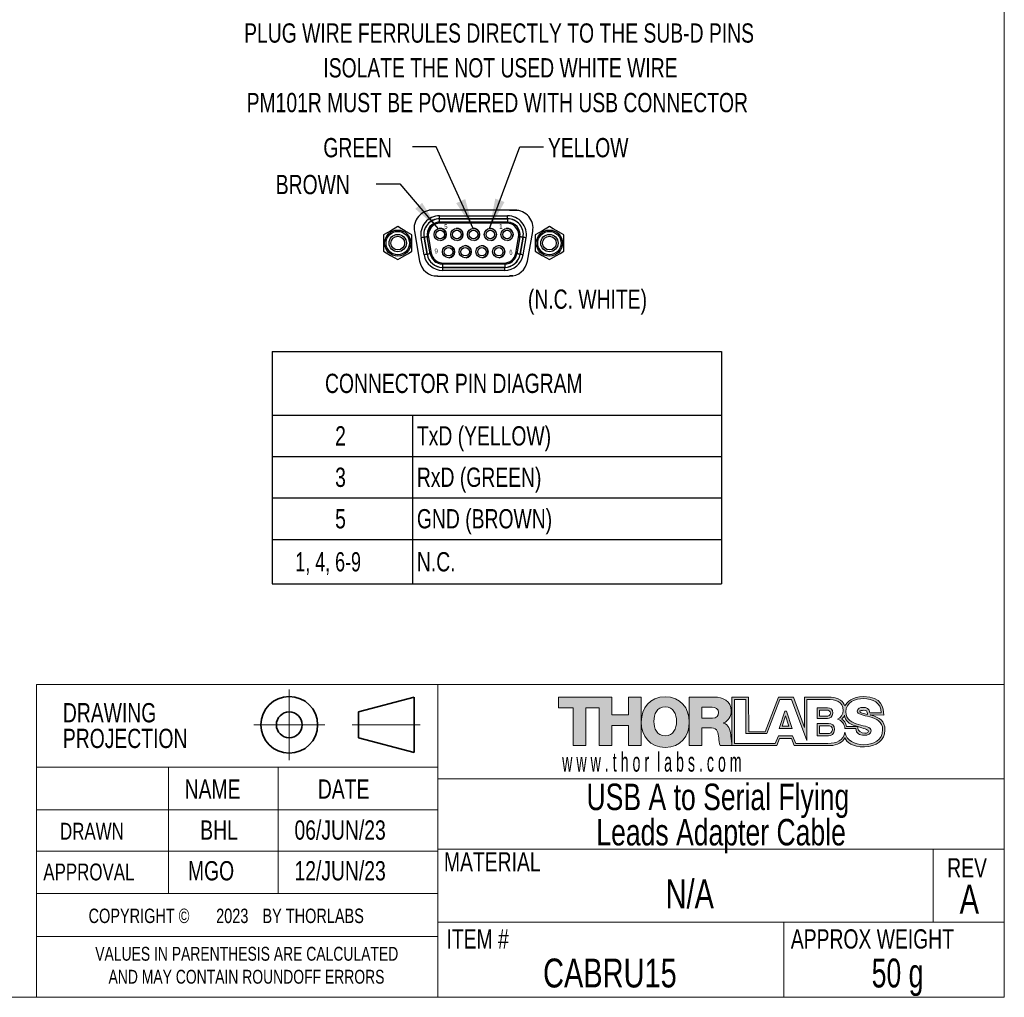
# Model space of a CAD drawing. Header units: millimetres. Extents: x 2 to 278, y 1 to 215.
# Tile 8 of 10: x 170 to 278, y 1 to 108. Entities that reach past the tile are written whole.
import ezdxf

# ---------------------------------------------------------------- set-up
doc = ezdxf.new("R2010")
doc.units = ezdxf.units.MM
doc.header["$PDSIZE"] = -1
doc.linetypes.add('CENTERX2', pattern=[20.32, 12.7, -2.54, 2.54, -2.54])
doc.layers.add('BEMAßUNG', color=8, linetype='Continuous')
doc.layers.add('TEXT_SCHRIFTKOPF', color=7, linetype='Continuous')
doc.styles.add('SLDTEXTSTYLE0', font='TXT', dxfattribs={"width": 0.75})
doc.styles.add('SLDTEXTSTYLE1', font='TXT', dxfattribs={"width": 0.5525})
doc.styles.add('SLDTEXTSTYLE2', font='TXT', dxfattribs={"width": 0.6875})
doc.styles.add('SLDTEXTSTYLE3', font='TXT', dxfattribs={"width": 0.694444})
doc.dimstyles.new('SLDDIMSTYLE0', dxfattribs={"dimtxt": 0.18, "dimasz": 3.3, "dimexe": 0, "dimexo": 0.0625, "dimgap": 0, "dimtad": 0, "dimtih": 1, "dimtoh": 1, "dimdec": 0, "dimrnd": 1e-09, "dimzin": 0, "dimdsep": 46, "dimtxsty": 'Standard', "dimsah": 1, "dimcen": 0.09, "dimadec": 0, "dimazin": 0, "dimtfac": 3.3, "dimtdec": 0, "dimtofl": 0, "dimtmove": 0, "dimatfit": 3, "dimfxl": 1, "dimfrac": 2, "dimtolj": 1, "dimtzin": 0, "dimarcsym": 0})

# ---------------------------------------------------------------- blocks, each defined once
blk = doc.blocks.new('Third Angle Projection Block')
at = {"color": 7, "linetype": 'CENTERX2', "lineweight": 18}
for p, q in [((101.48, 23.81), (101.48, 14.07)), ((96.6, 18.94), (106.35, 18.94)), ((110.14, 18.94), (119.45, 18.94))]:
    blk.add_line(p, q, dxfattribs=at)
at = {"color": 7, "linetype": 'Continuous', "lineweight": 35}
for p, q in [((118.62, 22.75), (111, 20.71)), ((118.62, 15.13), (118.62, 22.75)), ((111, 20.71), (111, 17.17)), ((111, 17.17), (118.62, 15.13))]:
    blk.add_line(p, q, dxfattribs=at)
for radius in [3.9, 1.77]:
    blk.add_circle((101.48, 18.94), radius, dxfattribs=at)
at = {"color": 7, "linetype": 'Continuous', "lineweight": 0}
blk.add_point((101.48, 18.94), dxfattribs=at)
blk = doc.blocks.new('THORLABS LOGO1')
at = {"linetype": 'Continuous'}
blk.add_hatch(color=7, dxfattribs=at).paths.add_polyline_path([(53.56, 28.7), (47.97, 28.7), (47.97, 45.26), (42.18, 45.26), (42.18, 28.7), (36.6, 28.7), (36.6, 45.26), (30.2, 45.26), (30.2, 50.05), (53.56, 50.05), (53.56, 42.27), (60.91, 42.27), (60.91, 50.05), (66.5, 50.05), (66.5, 28.7), (60.91, 28.7), (60.91, 37.49), (53.56, 37.49)], flags=0)
h = blk.add_hatch(color=7, dxfattribs=at)
edge = h.paths.add_edge_path(flags=0)
edge.add_spline(control_points=[(77.03, 50.19), (83.78, 50.2), (87.6, 45.28), (87.61, 39.09), (87.62, 32.9), (83.82, 27.96), (77.07, 27.95)], knot_values=[0, 0, 0, 0, 1, 1, 1, 2, 2, 2, 2], weights=[1, 1, 1, 1, 1, 1, 1], degree=3, periodic=0)
edge.add_spline(control_points=[(77.07, 27.95), (70.31, 27.96), (66.51, 32.9), (66.52, 39.09), (66.52, 39.1), (66.52, 39.11), (66.52, 39.13)], knot_values=[2, 2, 2, 2, 3, 3, 3, 3.002118, 3.002118, 3.002118, 3.002118], weights=[1, 1, 1, 1, 1, 1, 1], degree=3, periodic=0)
edge.add_spline(control_points=[(66.52, 39.13), (66.52, 45.27), (70.31, 50.18), (77.03, 50.19)], knot_values=[3.002118, 3.002118, 3.002118, 3.002118, 4, 4, 4, 4], weights=[1, 1, 1, 1], degree=3, periodic=0)
edge = h.paths.add_edge_path(flags=0)
edge.add_spline(control_points=[(77.03, 45.73), (73.43, 45.73), (72.05, 42.56), (72.05, 39.39)], knot_values=[2, 2, 2, 2, 3, 3, 3, 3], weights=[1, 1, 1, 1], degree=3, periodic=0)
edge.add_spline(control_points=[(72.05, 39.39), (72.05, 36.23), (73.43, 33.06), (77.03, 33.06)], knot_values=[3, 3, 3, 3, 4, 4, 4, 4], weights=[1, 1, 1, 1], degree=3, periodic=0)
edge.add_spline(control_points=[(77.03, 33.06), (80.64, 33.06), (82.02, 36.23), (82.02, 39.39)], knot_values=[0, 0, 0, 0, 1, 1, 1, 1], weights=[1, 1, 1, 1], degree=3, periodic=0)
edge.add_spline(control_points=[(82.02, 39.39), (82.02, 42.56), (80.64, 45.73), (77.03, 45.73)], knot_values=[1, 1, 1, 1, 2, 2, 2, 2], weights=[1, 1, 1, 1], degree=3, periodic=0)
h = blk.add_hatch(color=7, dxfattribs=at)
edge = h.paths.add_edge_path(flags=0)
edge.add_line((106.37, 29.72), (106.37, 28.7))
edge.add_line((106.37, 28.7), (101.19, 28.7))
edge.add_spline(control_points=[(101.19, 28.7), (100.71, 29.42), (100.62, 31.51), (100.56, 32.11)], knot_values=[7, 7, 7, 7, 8, 8, 8, 8], weights=[1, 1, 1, 1], degree=3, periodic=0)
edge.add_spline(control_points=[(100.56, 32.11), (100.41, 34.26), (100.05, 36.47), (97.44, 36.47)], knot_values=[8, 8, 8, 8, 9, 9, 9, 9], weights=[1, 1, 1, 1], degree=3, periodic=0)
edge.add_line((97.44, 36.47), (93.21, 36.47))
edge.add_line((93.21, 36.47), (93.21, 28.7))
edge.add_line((93.21, 28.7), (87.62, 28.7))
edge.add_line((87.62, 28.7), (87.62, 50.05))
edge.add_line((87.62, 50.05), (98.55, 50.05))
edge.add_spline(control_points=[(98.55, 50.05), (102.33, 50.05), (106.06, 48.34), (106.06, 44.04)], knot_values=[1, 1, 1, 1, 2, 2, 2, 2], weights=[1, 1, 1, 1], degree=3, periodic=0)
edge.add_spline(control_points=[(106.06, 44.04), (106.06, 41.73), (104.95, 39.55), (102.69, 38.69)], knot_values=[2, 2, 2, 2, 3, 3, 3, 3], weights=[1, 1, 1, 1], degree=3, periodic=0)
edge.add_line((102.69, 38.69), (102.69, 38.63))
edge.add_spline(control_points=[(102.69, 38.63), (104.98, 38.09), (105.64, 35.55), (105.82, 33.51)], knot_values=[4, 4, 4, 4, 5, 5, 5, 5], weights=[1, 1, 1, 1], degree=3, periodic=0)
edge.add_spline(control_points=[(105.82, 33.51), (105.88, 32.85), (106, 30.96), (106.37, 29.72)], knot_values=[5, 5, 5, 5, 5.740443, 5.740443, 5.740443, 5.740443], weights=[1, 1, 1, 1], degree=3, periodic=0)
edge = h.paths.add_edge_path(flags=0)
edge.add_line((97.65, 45.61), (93.21, 45.61))
edge.add_line((93.21, 45.61), (93.21, 40.8))
edge.add_line((93.21, 40.8), (97.89, 40.8))
edge.add_spline(control_points=[(97.89, 40.8), (99.57, 40.8), (100.47, 41.7), (100.47, 43.31)], knot_values=[1, 1, 1, 1, 2, 2, 2, 2], weights=[1, 1, 1, 1], degree=3, periodic=0)
edge.add_spline(control_points=[(100.47, 43.31), (100.47, 44.9), (99.21, 45.61), (97.65, 45.61)], knot_values=[2, 2, 2, 2, 3, 3, 3, 3], weights=[1, 1, 1, 1], degree=3, periodic=0)
h = blk.add_hatch(color=7, dxfattribs=at)
edge = h.paths.add_edge_path(flags=0)
edge.add_spline(control_points=[(149.68, 28.76), (152.52, 28.81), (155.17, 30.16), (155.98, 32.14)], knot_values=[19, 19, 19, 19, 20, 20, 20, 20], weights=[1, 1, 1, 1], degree=3, periodic=0)
edge.add_spline(control_points=[(155.98, 32.14), (156.75, 30.16), (159.42, 28.16), (164.59, 28.16)], knot_values=[20, 20, 20, 20, 21, 21, 21, 21], weights=[1, 1, 1, 1], degree=3, periodic=0)
edge.add_spline(control_points=[(164.59, 28.16), (169.77, 28.16), (173.62, 31.31), (173.62, 35.45)], knot_values=[21, 21, 21, 21, 22, 22, 22, 22], weights=[1, 1, 1, 1], degree=3, periodic=0)
edge.add_spline(control_points=[(173.62, 35.45), (173.62, 39.66), (171.19, 41.16), (167.34, 42.17)], knot_values=[22, 22, 22, 22, 23, 23, 23, 23], weights=[1, 1, 1, 1], degree=3, periodic=0)
edge.add_spline(control_points=[(167.34, 42.17), (167.28, 42.18), (167.24, 42.2), (167.19, 42.21)], knot_values=[0, 0, 0, 0, 1, 1, 1, 1], weights=[1, 1, 1, 1], degree=3, periodic=0)
edge.add_line((167.19, 42.21), (173.07, 42.17))
edge.add_spline(control_points=[(173.07, 42.17), (173.07, 45.27), (172.46, 50.25), (164.19, 50.25)], knot_values=[2, 2, 2, 2, 3, 3, 3, 3], weights=[1, 1, 1, 1], degree=3, periodic=0)
edge.add_spline(control_points=[(164.19, 50.25), (159.36, 50.25), (156.98, 47.9), (156.02, 46.19)], knot_values=[3, 3, 3, 3, 4, 4, 4, 4], weights=[1, 1, 1, 1], degree=3, periodic=0)
edge.add_spline(control_points=[(156.02, 46.19), (155.12, 47.9), (154.59, 50.05), (147.73, 50.05)], knot_values=[4, 4, 4, 4, 5, 5, 5, 5], weights=[1, 1, 1, 1], degree=3, periodic=0)
edge.add_line((147.73, 50.05), (138.3, 50.05))
edge.add_line((138.3, 50.05), (138.3, 36.75))
edge.add_line((138.3, 36.75), (133.38, 50.05))
edge.add_line((133.38, 50.05), (126.78, 50.05))
edge.add_line((126.78, 50.05), (121.04, 34.84))
edge.add_line((121.04, 34.84), (113.73, 34.79))
edge.add_line((113.73, 34.79), (113.64, 50.05))
edge.add_line((113.64, 50.05), (106.38, 50.05))
edge.add_line((106.38, 50.05), (106.37, 28.7))
edge.add_line((106.37, 28.7), (126.07, 28.76))
edge.add_line((126.07, 28.76), (127.34, 31.91))
edge.add_line((127.34, 31.91), (132.52, 31.91))
edge.add_line((132.52, 31.91), (133.73, 28.76))
edge.add_line((133.73, 28.76), (149.68, 28.76))
edge = h.paths.add_edge_path(flags=0)
edge.add_spline(control_points=[(164.24, 44.24), (165.39, 44.21), (165.75, 43.97), (165.86, 43.28)], knot_values=[2, 2, 2, 2, 3, 3, 3, 3], weights=[1, 1, 1, 1], degree=3, periodic=0)
edge.add_spline(control_points=[(165.86, 43.28), (165.91, 43), (165.91, 42.83), (165.91, 42.47)], knot_values=[3, 3, 3, 3, 4, 4, 4, 4], weights=[1, 1, 1, 1], degree=3, periodic=0)
edge.add_spline(control_points=[(165.91, 42.47), (163.24, 43.15), (162.51, 43.26), (162.51, 43.83)], knot_values=[0, 0, 0, 0, 1, 1, 1, 1], weights=[1, 1, 1, 1], degree=3, periodic=0)
edge.add_spline(control_points=[(162.51, 43.83), (162.51, 44.09), (163.68, 44.26), (164.24, 44.24)], knot_values=[1, 1, 1, 1, 2, 2, 2, 2], weights=[1, 1, 1, 1], degree=3, periodic=0)
edge = h.paths.add_edge_path(flags=0)
edge.add_spline(control_points=[(166.33, 35.1), (166.09, 34.16), (165.4, 33.89), (163.61, 34.38)], knot_values=[4, 4, 4, 4, 5, 5, 5, 5], weights=[1, 1, 1, 1], degree=3, periodic=0)
edge.add_spline(control_points=[(163.61, 34.38), (161.73, 34.9), (161.7, 35.93), (161.7, 37.09)], knot_values=[5, 5, 5, 5, 6, 6, 6, 6], weights=[1, 1, 1, 1], degree=3, periodic=0)
edge.add_spline(control_points=[(161.7, 37.09), (164.07, 36.41), (166.45, 35.6), (166.33, 35.1)], knot_values=[3, 3, 3, 3, 4, 4, 4, 4], weights=[1, 1, 1, 1], degree=3, periodic=0)
edge = h.paths.add_edge_path(flags=0)
edge.add_spline(control_points=[(148.33, 48.99), (151.65, 49.04), (155.3, 48.18), (155.3, 44.17)], knot_values=[16, 16, 16, 16, 17, 17, 17, 17], weights=[1, 1, 1, 1], degree=3, periodic=0)
edge.add_spline(control_points=[(155.3, 44.17), (155.3, 42.45), (154.27, 41.05), (152.76, 40.3)], knot_values=[17, 17, 17, 17, 18, 18, 18, 18], weights=[1, 1, 1, 1], degree=3, periodic=0)
edge.add_spline(control_points=[(152.76, 40.3), (154.66, 39.75), (155.88, 38.19), (156.06, 36.23)], knot_values=[18, 18, 18, 18, 19, 19, 19, 19], weights=[1, 1, 1, 1], degree=3, periodic=0)
edge.add_line((156.06, 36.23), (160.86, 36.23))
edge.add_spline(control_points=[(160.86, 36.23), (160.97, 33.97), (162.37, 33.25), (164.51, 33.25)], knot_values=[20, 20, 20, 20, 21, 21, 21, 21], weights=[1, 1, 1, 1], degree=3, periodic=0)
edge.add_spline(control_points=[(164.51, 33.25), (166.02, 33.25), (167.59, 33.79), (167.59, 35.21)], knot_values=[21, 21, 21, 21, 22, 22, 22, 22], weights=[1, 1, 1, 1], degree=3, periodic=0)
edge.add_spline(control_points=[(167.59, 35.21), (167.59, 36.91), (164.83, 37.23), (162.05, 38.01)], knot_values=[22, 22, 22, 22, 23, 23, 23, 23], weights=[1, 1, 1, 1], degree=3, periodic=0)
edge.add_spline(control_points=[(162.05, 38.01), (159.29, 38.79), (156.4, 40.03), (156.4, 43.55)], knot_values=[23, 23, 23, 23, 24, 24, 24, 24], weights=[1, 1, 1, 1], degree=3, periodic=0)
edge.add_spline(control_points=[(156.4, 43.55), (156.4, 47.75), (160.64, 49.39), (164.26, 49.39)], knot_values=[24, 24, 24, 24, 25, 25, 25, 25], weights=[1, 1, 1, 1], degree=3, periodic=0)
edge.add_spline(control_points=[(164.26, 49.39), (168.1, 49.39), (171.97, 47.54), (171.99, 43.2)], knot_values=[25, 25, 25, 25, 26, 26, 26, 26], weights=[1, 1, 1, 1], degree=3, periodic=0)
edge.add_line((171.99, 43.2), (166.97, 43.2))
edge.add_spline(control_points=[(166.97, 43.2), (167.05, 44.95), (165.4, 45.52), (163.86, 45.52)], knot_values=[27, 27, 27, 27, 28, 28, 28, 28], weights=[1, 1, 1, 1], degree=3, periodic=0)
edge.add_spline(control_points=[(163.86, 45.52), (162.78, 45.52), (161.43, 45.14), (161.43, 43.88)], knot_values=[28, 28, 28, 28, 29, 29, 29, 29], weights=[1, 1, 1, 1], degree=3, periodic=0)
edge.add_spline(control_points=[(161.43, 43.88), (161.43, 42.4), (164.21, 42.13), (167.02, 41.35)], knot_values=[29, 29, 29, 29, 30, 30, 30, 30], weights=[1, 1, 1, 1], degree=3, periodic=0)
edge.add_spline(control_points=[(167.02, 41.35), (169.8, 40.57), (172.61, 39.27), (172.61, 35.8)], knot_values=[30, 30, 30, 30, 31, 31, 31, 31], weights=[1, 1, 1, 1], degree=3, periodic=0)
edge.add_spline(control_points=[(172.61, 35.8), (172.61, 30.93), (168.45, 29.12), (164.21, 29.12)], knot_values=[31, 31, 31, 31, 32, 32, 32, 32], weights=[1, 1, 1, 1], degree=3, periodic=0)
edge.add_spline(control_points=[(164.21, 29.12), (160.29, 29.12), (156.78, 30.89), (156, 34.65)], knot_values=[0, 0, 0, 0, 1, 1, 1, 1], weights=[1, 1, 1, 1], degree=3, periodic=0)
edge.add_spline(control_points=[(156, 34.65), (155.49, 30.98), (152.35, 29.7), (148.57, 29.7)], knot_values=[1, 1, 1, 1, 2, 2, 2, 2], weights=[1, 1, 1, 1], degree=3, periodic=0)
edge.add_line((148.57, 29.7), (134.47, 29.7))
edge.add_line((134.47, 29.7), (133.03, 32.97))
edge.add_line((133.03, 32.97), (126.8, 32.97))
edge.add_line((126.8, 32.97), (125.34, 29.72))
edge.add_line((125.34, 29.72), (107.51, 29.72))
edge.add_line((107.51, 29.72), (107.51, 48.99))
edge.add_line((107.51, 48.99), (112.53, 48.99))
edge.add_line((112.53, 48.99), (112.53, 34.08))
edge.add_line((112.53, 34.08), (121.78, 34.08))
edge.add_line((121.78, 34.08), (127.39, 48.99))
edge.add_line((127.39, 48.99), (132.5, 48.99))
edge.add_line((132.5, 48.99), (139.3, 31.03))
edge.add_line((139.3, 31.03), (139.3, 48.99))
edge.add_line((139.3, 48.99), (148.33, 48.99))
edge = h.paths.add_edge_path(flags=0)
edge.add_spline(control_points=[(156.71, 37.13), (156.71, 38.59), (155.45, 39.85), (154.65, 40.38)], knot_values=[8, 8, 8, 8, 9, 9, 9, 9], weights=[1, 1, 1, 1], degree=3, periodic=0)
edge.add_spline(control_points=[(154.65, 40.38), (155.05, 40.84), (155.65, 41.31), (155.85, 42.11)], knot_values=[9, 9, 9, 9, 10, 10, 10, 10], weights=[1, 1, 1, 1], degree=3, periodic=0)
edge.add_spline(control_points=[(155.85, 42.11), (155.85, 39.85), (157.97, 38.12), (160.63, 37.39)], knot_values=[10, 10, 10, 10, 11, 11, 11, 11], weights=[1, 1, 1, 1], degree=3, periodic=0)
edge.add_spline(control_points=[(160.63, 37.39), (160.94, 37.31), (161.26, 37.22), (161.57, 37.13)], knot_values=[0, 0, 0, 0, 1, 1, 1, 1], weights=[1, 1, 1, 1], degree=3, periodic=0)
edge.add_line((161.57, 37.13), (156.71, 37.13))
h = blk.add_hatch(color=7, dxfattribs=at)
h.paths.add_polyline_path([(130.37, 43.91), (132.81, 36.2), (127.07, 36.2), (129.59, 43.91)], flags=0)
h.paths.add_polyline_path([(128.42, 37.23), (131.39, 37.23), (129.93, 41.88)], flags=0)
h = blk.add_hatch(color=7, dxfattribs=at)
edge = h.paths.add_edge_path(flags=0)
edge.add_spline(control_points=[(150.72, 43.01), (150.72, 41.27), (149.35, 40.69), (148.36, 40.69)], knot_values=[2, 2, 2, 2, 3, 3, 3, 3], weights=[1, 1, 1, 1], degree=3, periodic=0)
edge.add_line((148.36, 40.69), (143.88, 40.69))
edge.add_line((143.88, 40.69), (143.88, 45.36))
edge.add_line((143.88, 45.36), (148.36, 45.36))
edge.add_spline(control_points=[(148.36, 45.36), (149.57, 45.36), (150.72, 44.78), (150.72, 43.01)], knot_values=[1, 1, 1, 1, 2, 2, 2, 2], weights=[1, 1, 1, 1], degree=3, periodic=0)
edge = h.paths.add_edge_path(flags=0)
edge.add_line((144.86, 44.33), (144.86, 41.64))
edge.add_line((144.86, 41.64), (147.98, 41.64))
edge.add_spline(control_points=[(147.98, 41.64), (148.68, 41.64), (149.63, 41.97), (149.63, 42.98)], knot_values=[2, 2, 2, 2, 3, 3, 3, 3], weights=[1, 1, 1, 1], degree=3, periodic=0)
edge.add_spline(control_points=[(149.63, 42.98), (149.63, 44), (148.83, 44.33), (147.98, 44.33)], knot_values=[3, 3, 3, 3, 4, 4, 4, 4], weights=[1, 1, 1, 1], degree=3, periodic=0)
edge.add_line((147.98, 44.33), (144.86, 44.33))
h = blk.add_hatch(color=7, dxfattribs=at)
edge = h.paths.add_edge_path(flags=0)
edge.add_spline(control_points=[(151.47, 35.75), (151.47, 33.75), (149.96, 33.08), (148.85, 33.08)], knot_values=[2, 2, 2, 2, 3, 3, 3, 3], weights=[1, 1, 1, 1], degree=3, periodic=0)
edge.add_line((148.85, 33.08), (143.88, 33.08))
edge.add_line((143.88, 33.08), (143.88, 38.46))
edge.add_line((143.88, 38.46), (148.85, 38.46))
edge.add_spline(control_points=[(148.85, 38.46), (150.2, 38.46), (151.47, 37.79), (151.47, 35.75)], knot_values=[1, 1, 1, 1, 2, 2, 2, 2], weights=[1, 1, 1, 1], degree=3, periodic=0)
edge = h.paths.add_edge_path(flags=0)
edge.add_line((144.84, 34), (148.57, 34))
edge.add_spline(control_points=[(148.57, 34), (149.4, 34), (150.53, 34.43), (150.53, 35.71)], knot_values=[2, 2, 2, 2, 3, 3, 3, 3], weights=[1, 1, 1, 1], degree=3, periodic=0)
edge.add_spline(control_points=[(150.53, 35.71), (150.53, 37.03), (149.58, 37.46), (148.57, 37.46)], knot_values=[3, 3, 3, 3, 4, 4, 4, 4], weights=[1, 1, 1, 1], degree=3, periodic=0)
edge.add_line((148.57, 37.46), (144.84, 37.46))
edge.add_line((144.84, 37.46), (144.84, 34))
at = {"color": 7, "linetype": 'Continuous', "lineweight": 18}
for p, q in [((30.2, 45.26), (30.2, 50.05)), ((30.2, 50.05), (53.56, 50.05)), ((53.56, 50.05), (53.56, 42.27)), ((60.91, 42.27), (60.91, 50.05)), ((60.91, 50.05), (66.5, 50.05)), ((66.5, 50.05), (66.5, 28.7)), ((87.62, 50.05), (98.55, 50.05)), ((87.62, 28.7), (87.62, 50.05)), ((106.38, 50.05), (106.37, 28.7)), ((113.64, 50.05), (106.38, 50.05)), ((107.51, 29.72), (107.51, 48.99)), ((107.51, 48.99), (112.53, 48.99)), ((112.53, 48.99), (112.53, 34.08)), ((113.73, 34.79), (113.64, 50.05)), ((126.78, 50.05), (121.04, 34.84)), ((121.78, 34.08), (127.39, 48.99)), ((133.38, 50.05), (126.78, 50.05)), ((127.39, 48.99), (132.5, 48.99)), ((132.5, 48.99), (139.3, 31.03)), ((138.3, 36.75), (133.38, 50.05)), ((147.73, 50.05), (138.3, 50.05)), ((138.3, 50.05), (138.3, 36.75)), ((139.3, 31.03), (139.3, 48.99)), ((139.3, 48.99), (148.33, 48.99)), ((36.6, 45.26), (30.2, 45.26)), ((36.6, 28.7), (36.6, 45.26)), ((47.97, 45.26), (42.18, 45.26)), ((42.18, 45.26), (42.18, 28.7)), ((47.97, 28.7), (47.97, 45.26)), ((97.65, 45.61), (93.21, 45.61)), ((93.21, 45.61), (93.21, 40.8)), ((127.07, 36.2), (129.59, 43.91)), ((129.59, 43.91), (130.37, 43.91)), ((130.37, 43.91), (132.81, 36.2)), ((143.88, 45.36), (148.36, 45.36)), ((143.88, 40.69), (143.88, 45.36)), ((144.86, 44.33), (144.86, 41.64)), ((147.98, 44.33), (144.86, 44.33)), ((53.56, 42.27), (60.91, 42.27)), ((93.21, 40.8), (97.89, 40.8)), ((129.93, 41.88), (128.42, 37.23)), ((131.39, 37.23), (129.93, 41.88)), ((148.36, 40.69), (143.88, 40.69)), ((144.86, 41.64), (147.98, 41.64)), ((171.99, 43.2), (166.97, 43.2)), ((167.19, 42.21), (173.07, 42.17)), ((60.91, 37.49), (53.56, 37.49)), ((53.56, 37.49), (53.56, 28.7)), ((60.91, 28.7), (60.91, 37.49)), ((97.44, 36.47), (93.21, 36.47)), ((93.21, 36.47), (93.21, 28.7)), ((102.69, 38.69), (102.69, 38.63)), ((121.04, 34.84), (113.73, 34.79)), ((132.81, 36.2), (127.07, 36.2)), ((128.42, 37.23), (131.39, 37.23)), ((143.88, 38.46), (148.85, 38.46)), ((143.88, 33.08), (143.88, 38.46)), ((144.84, 37.46), (144.84, 34)), ((148.57, 37.46), (144.84, 37.46)), ((156.06, 36.23), (160.86, 36.23)), ((161.57, 37.13), (156.71, 37.13)), ((112.53, 34.08), (121.78, 34.08)), ((126.8, 32.97), (125.34, 29.72)), ((126.07, 28.76), (127.34, 31.91)), ((133.03, 32.97), (126.8, 32.97)), ((127.34, 31.91), (132.52, 31.91)), ((132.52, 31.91), (133.73, 28.76)), ((134.47, 29.7), (133.03, 32.97)), ((148.85, 33.08), (143.88, 33.08)), ((144.84, 34), (148.57, 34)), ((42.18, 28.7), (36.6, 28.7)), ((53.56, 28.7), (47.97, 28.7)), ((66.5, 28.7), (60.91, 28.7)), ((93.21, 28.7), (87.62, 28.7)), ((106.37, 28.7), (101.19, 28.7)), ((106.37, 29.72), (106.37, 28.7)), ((106.37, 28.7), (126.07, 28.76)), ((125.34, 29.72), (107.51, 29.72)), ((133.73, 28.76), (149.68, 28.76)), ((148.57, 29.7), (134.47, 29.7))]:
    blk.add_line(p, q, dxfattribs=at)
at = {"color": 7, "linetype": 'Continuous', "lineweight": 0}
for points in [[(66.52, 39.13), (66.52, 45.27), (70.31, 50.18), (77.03, 50.19)], [(98.55, 50.05), (102.33, 50.05), (106.06, 48.34), (106.06, 44.04)], [(156.02, 46.19), (155.12, 47.9), (154.59, 50.05), (147.73, 50.05)], [(148.33, 48.99), (151.65, 49.04), (155.3, 48.18), (155.3, 44.17)], [(164.19, 50.25), (159.36, 50.25), (156.98, 47.9), (156.02, 46.19)], [(156.4, 43.55), (156.4, 47.75), (160.64, 49.39), (164.26, 49.39)], [(173.07, 42.17), (173.07, 45.27), (172.46, 50.25), (164.19, 50.25)], [(164.26, 49.39), (168.1, 49.39), (171.97, 47.54), (171.99, 43.2)], [(77.03, 45.73), (73.43, 45.73), (72.05, 42.56), (72.05, 39.39)], [(82.02, 39.39), (82.02, 42.56), (80.64, 45.73), (77.03, 45.73)], [(100.47, 43.31), (100.47, 44.9), (99.21, 45.61), (97.65, 45.61)], [(97.89, 40.8), (99.57, 40.8), (100.47, 41.7), (100.47, 43.31)], [(106.06, 44.04), (106.06, 41.73), (104.95, 39.55), (102.69, 38.69)], [(149.63, 42.98), (149.63, 44), (148.83, 44.33), (147.98, 44.33)], [(148.36, 45.36), (149.57, 45.36), (150.72, 44.78), (150.72, 43.01)], [(155.3, 44.17), (155.3, 42.45), (154.27, 41.05), (152.76, 40.3)], [(162.05, 38.01), (159.29, 38.79), (156.4, 40.03), (156.4, 43.55)], [(163.86, 45.52), (162.78, 45.52), (161.43, 45.14), (161.43, 43.88)], [(161.43, 43.88), (161.43, 42.4), (164.21, 42.13), (167.02, 41.35)], [(162.51, 43.83), (162.51, 44.09), (163.68, 44.26), (164.24, 44.24)], [(165.91, 42.47), (163.24, 43.15), (162.51, 43.26), (162.51, 43.83)], [(166.97, 43.2), (167.05, 44.95), (165.4, 45.52), (163.86, 45.52)], [(164.24, 44.24), (165.39, 44.21), (165.75, 43.97), (165.86, 43.28)], [(165.86, 43.28), (165.91, 43), (165.91, 42.83), (165.91, 42.47)], [(72.05, 39.39), (72.05, 36.23), (73.43, 33.06), (77.03, 33.06)], [(77.03, 33.06), (80.64, 33.06), (82.02, 36.23), (82.02, 39.39)], [(147.98, 41.64), (148.68, 41.64), (149.63, 41.97), (149.63, 42.98)], [(150.72, 43.01), (150.72, 41.27), (149.35, 40.69), (148.36, 40.69)], [(152.76, 40.3), (154.66, 39.75), (155.88, 38.19), (156.06, 36.23)], [(154.65, 40.38), (155.05, 40.84), (155.65, 41.31), (155.85, 42.11)], [(156.71, 37.13), (156.71, 38.59), (155.45, 39.85), (154.65, 40.38)], [(155.85, 42.11), (155.85, 39.85), (157.97, 38.12), (160.63, 37.39)], [(167.02, 41.35), (169.8, 40.57), (172.61, 39.27), (172.61, 35.8)], [(167.34, 42.17), (167.28, 42.18), (167.24, 42.2), (167.19, 42.21)], [(173.62, 35.45), (173.62, 39.66), (171.19, 41.16), (167.34, 42.17)], [(100.56, 32.11), (100.41, 34.26), (100.05, 36.47), (97.44, 36.47)], [(102.69, 38.63), (104.98, 38.09), (105.64, 35.55), (105.82, 33.51)], [(150.53, 35.71), (150.53, 37.03), (149.58, 37.46), (148.57, 37.46)], [(148.57, 34), (149.4, 34), (150.53, 34.43), (150.53, 35.71)], [(156, 34.65), (155.49, 30.98), (152.35, 29.7), (148.57, 29.7)], [(148.85, 38.46), (150.2, 38.46), (151.47, 37.79), (151.47, 35.75)], [(151.47, 35.75), (151.47, 33.75), (149.96, 33.08), (148.85, 33.08)], [(164.21, 29.12), (160.29, 29.12), (156.78, 30.89), (156, 34.65)], [(160.63, 37.39), (160.94, 37.31), (161.26, 37.22), (161.57, 37.13)], [(160.86, 36.23), (160.97, 33.97), (162.37, 33.25), (164.51, 33.25)], [(161.7, 37.09), (164.07, 36.41), (166.45, 35.6), (166.33, 35.1)], [(163.61, 34.38), (161.73, 34.9), (161.7, 35.93), (161.7, 37.09)], [(167.59, 35.21), (167.59, 36.91), (164.83, 37.23), (162.05, 38.01)], [(166.33, 35.1), (166.09, 34.16), (165.4, 33.89), (163.61, 34.38)], [(172.61, 35.8), (172.61, 30.93), (168.45, 29.12), (164.21, 29.12)], [(164.51, 33.25), (166.02, 33.25), (167.59, 33.79), (167.59, 35.21)], [(164.59, 28.16), (169.77, 28.16), (173.62, 31.31), (173.62, 35.45)], [(101.19, 28.7), (100.71, 29.42), (100.62, 31.51), (100.56, 32.11)], [(105.82, 33.51), (105.88, 32.85), (106, 30.96), (106.37, 29.72)], [(149.68, 28.76), (152.52, 28.81), (155.17, 30.16), (155.98, 32.14)], [(155.98, 32.14), (156.75, 30.16), (159.42, 28.16), (164.59, 28.16)]]:
    blk.add_open_spline(points, degree=3, dxfattribs=at)
for points, knots in [([(77.03, 50.19), (83.78, 50.2), (87.6, 45.28), (87.61, 39.09), (87.62, 32.9), (83.82, 27.96), (77.07, 27.95)], [0, 0, 0, 0, 1, 1, 1, 2, 2, 2, 2]), ([(77.07, 27.95), (70.31, 27.96), (66.51, 32.9), (66.52, 39.09), (66.52, 39.1), (66.52, 39.11), (66.52, 39.13)], [2, 2, 2, 2, 3, 3, 3, 3.002118, 3.002118, 3.002118, 3.002118])]:
    blk.add_open_spline(points, degree=3, knots=knots, dxfattribs=at)
blk = doc.blocks.new('SW_TABLEANNOTATION_1')
at = {"color": 0}
for p, q in [((0, 0), (0, -6.97)), ((0, 0), (15.41, 0)), ((15.41, 0), (49.37, 0)), ((49.37, 0), (49.37, -6.97)), ((0, -6.97), (0, -11.54)), ((0, -6.97), (15.41, -6.97)), ((15.41, -6.97), (15.41, -11.54)), ((15.41, -6.97), (49.37, -6.97)), ((49.37, -6.97), (49.37, -11.54)), ((0, -11.54), (0, -16.08)), ((0, -11.54), (15.41, -11.54)), ((15.41, -11.54), (15.41, -16.08)), ((15.41, -11.54), (49.37, -11.54)), ((49.37, -11.54), (49.37, -16.08)), ((0, -16.08), (0, -20.64)), ((0, -16.08), (15.41, -16.08)), ((15.41, -16.08), (15.41, -20.64)), ((15.41, -16.08), (49.37, -16.08)), ((49.37, -16.08), (49.37, -20.64)), ((0, -20.64), (0, -25.54)), ((0, -20.64), (15.41, -20.64)), ((15.41, -20.64), (15.41, -25.54)), ((15.41, -20.64), (49.37, -20.64)), ((49.37, -20.64), (49.37, -25.54)), ((0, -25.54), (15.41, -25.54)), ((15.41, -25.54), (49.37, -25.54))]:
    blk.add_line(p, q, dxfattribs=at)
at = {"color": 0, "attachment_point": 1}
for s, insert, char_height, style in [('CONNECTOR PIN DIAGRAM', (5.81, -2.43), 2.1167, 'SLDTEXTSTYLE0'), ('2', (6.92, -8.2), 2.12, 'SLDTEXTSTYLE0'), ('TxD (YELLOW)', (15.91, -8.2), 2.1167, 'SLDTEXTSTYLE0'), ('3', (6.92, -12.75), 2.12, 'SLDTEXTSTYLE0'), ('RxD (GREEN)', (15.91, -12.75), 2.1167, 'SLDTEXTSTYLE0'), ('5', (6.92, -17.31), 2.12, 'SLDTEXTSTYLE0'), ('GND (BROWN)', (15.91, -17.31), 2.1167, 'SLDTEXTSTYLE0'), ('1, 4, 6-9', (2.55, -22.04), 2.117, 'SLDTEXTSTYLE3'), ('N.C.', (15.91, -22.04), 2.117, 'SLDTEXTSTYLE0')]:
    blk.add_mtext(s, dxfattribs=dict(at, insert=insert, char_height=char_height, style=style))

msp = doc.modelspace()

# ---------------------------------------------------------------- linework, layer by layer
at = {"color": 7, "linetype": 'Continuous', "lineweight": 18}
for p, q in [((277.989, 0.903), (277.989, 214.645)), ((277.989, 35.239), (277.989, 50.033)), ((171.633, 7.563), (171.633, 35.239)), ((171.633, 35.239), (215.743, 35.239)), ((215.743, 35.239), (215.743, 0.903)), ((215.743, 35.239), (277.989, 35.239)), ((171.633, 12.296), (171.633, 26.166)), ((171.633, 0.903), (171.633, 26.166)), ((215.743, 26.166), (171.633, 26.166)), ((186.134, 26.166), (186.134, 12.296)), ((198.215, 26.166), (198.215, 12.296)), ((215.743, 24.893), (277.989, 24.893)), ((215.743, 21.487), (171.633, 21.487)), ((215.743, 16.922), (171.633, 16.922)), ((215.743, 17.16), (277.989, 17.16)), ((270.168, 17.16), (270.168, 9.141)), ((215.743, 12.296), (171.633, 12.296)), ((171.633, 12.296), (171.633, 7.563)), ((215.743, 9.141), (277.989, 9.141)), ((253.749, 9.141), (253.749, 0.903)), ((171.633, 7.563), (215.743, 7.563)), ((277.989, 0.903), (1.579, 0.903))]:
    msp.add_line(p, q, dxfattribs=at)
at = {"color": 7, "linetype": 'Continuous', "lineweight": 25}
for p, q in [((215.743, 87.375), (214.786, 87.375)), ((224.206, 87.407), (215.14, 87.407)), ((215.743, 87.407), (215.743, 87.375)), ((215.936, 86.442), (215.936, 86.775)), ((215.936, 86.775), (223.41, 86.775)), ((223.41, 86.442), (223.41, 86.775)), ((223.603, 87.375), (223.603, 87.407)), ((223.603, 87.375), (224.56, 87.375)), ((215.92, 86.075), (215.752, 86.063)), ((215.936, 86.442), (215.92, 86.442)), ((215.936, 86.442), (223.41, 86.442)), ((215.936, 86.075), (223.41, 86.075)), ((223.41, 86.075), (215.936, 86.075)), ((223.41, 86.442), (215.963, 86.442)), ((216.033, 86.075), (216.033, 85.969)), ((223.313, 85.969), (216.033, 85.969)), ((223.313, 85.969), (223.313, 86.075)), ((223.41, 86.442), (223.426, 86.442)), ((223.426, 86.075), (223.426, 86.442)), ((224.063, 85.893), (224.02, 85.893)), ((209.773, 84.678), (209.773, 82.869)), ((212.906, 82.869), (212.906, 84.678)), ((213.17, 85.059), (213.746, 81.793)), ((214.558, 82.541), (214.229, 84.408)), ((214.229, 84.408), (214.558, 82.541)), ((214.919, 82.605), (214.59, 84.471)), ((214.72, 84.404), (214.606, 84.384)), ((214.72, 84.404), (215.023, 82.684)), ((224.323, 82.684), (224.626, 84.404)), ((224.755, 84.471), (224.426, 82.605)), ((224.74, 84.384), (224.626, 84.404)), ((225.117, 84.408), (224.787, 82.541)), ((224.787, 82.541), (225.117, 84.408)), ((225.6, 81.793), (226.176, 85.059)), ((226.44, 84.678), (226.44, 82.869)), ((229.573, 82.869), (229.573, 84.678)), ((214.23, 82.483), (213.901, 84.35)), ((225.116, 82.483), (225.445, 84.35)), ((215.023, 82.684), (214.909, 82.664)), ((224.437, 82.664), (224.323, 82.684)), ((223.08, 81.475), (216.265, 81.475)), ((216.336, 81.582), (223.01, 81.582)), ((216.336, 81.582), (216.336, 81.475)), ((223.01, 81.475), (223.01, 81.582)), ((215.342, 80.175), (215.743, 80.175)), ((215.716, 80.14), (223.63, 80.14)), ((215.743, 80.175), (215.743, 80.14)), ((216.265, 81.109), (216.249, 81.109)), ((223.08, 81.109), (216.265, 81.109)), ((216.265, 81.109), (223.08, 81.109)), ((223.08, 80.775), (216.265, 80.775)), ((223.08, 81.109), (223.097, 81.109)), ((223.08, 81.109), (223.08, 80.775)), ((223.603, 80.14), (223.603, 80.175)), ((224.003, 80.175), (223.603, 80.175))]:
    msp.add_line(p, q, dxfattribs=at)
at = {"color": 7, "linetype": 'Continuous', "lineweight": 25, "flags": 128}
for points in [[(211.34, 85.582), (210.57, 85.138), (210.17, 84.907), (209.773, 84.678)], [(212.906, 84.678), (212.137, 85.122), (211.736, 85.353), (211.34, 85.582)], [(215.92, 86.075), (215.92, 86.216), (215.92, 86.335), (215.92, 86.414), (215.92, 86.442)], [(228.006, 85.582), (227.237, 85.138), (226.837, 84.907), (226.44, 84.678)], [(229.573, 84.678), (228.803, 85.122), (228.403, 85.353), (228.006, 85.582)], [(214.229, 84.408), (214.223, 84.406), (214.204, 84.403), (214.174, 84.398), (214.133, 84.391), (214.083, 84.382), (214.027, 84.372), (213.965, 84.361), (213.901, 84.35)], [(214.59, 84.471), (214.52, 84.459), (214.452, 84.447), (214.39, 84.436), (214.335, 84.426), (214.29, 84.418), (214.257, 84.412), (214.236, 84.409), (214.229, 84.408)], [(225.117, 84.408), (225.11, 84.409), (225.089, 84.412), (225.056, 84.418), (225.011, 84.426), (224.956, 84.436), (224.894, 84.447), (224.826, 84.459), (224.755, 84.471)], [(225.445, 84.35), (225.381, 84.361), (225.319, 84.372), (225.262, 84.382), (225.213, 84.391), (225.172, 84.398), (225.142, 84.403), (225.123, 84.406), (225.117, 84.408)], [(209.773, 82.869), (210.542, 82.425), (210.943, 82.194), (211.34, 81.965)], [(211.34, 81.965), (212.109, 82.409), (212.509, 82.64), (212.906, 82.869)], [(214.558, 82.541), (214.552, 82.54), (214.533, 82.537), (214.503, 82.531), (214.462, 82.524), (214.413, 82.515), (214.356, 82.505), (214.294, 82.494), (214.23, 82.483)], [(214.919, 82.605), (214.849, 82.592), (214.781, 82.58), (214.719, 82.569), (214.664, 82.56), (214.619, 82.552), (214.586, 82.546), (214.565, 82.542), (214.558, 82.541)], [(224.787, 82.541), (224.781, 82.542), (224.76, 82.546), (224.727, 82.552), (224.682, 82.56), (224.627, 82.569), (224.565, 82.58), (224.497, 82.592), (224.426, 82.605)], [(225.116, 82.483), (225.052, 82.494), (224.99, 82.505), (224.933, 82.515), (224.884, 82.524), (224.843, 82.531), (224.812, 82.537), (224.794, 82.54), (224.787, 82.541)], [(226.44, 82.869), (227.209, 82.425), (227.609, 82.194), (228.006, 81.965)], [(228.006, 81.965), (228.775, 82.409), (229.176, 82.64), (229.573, 82.869)], [(216.249, 81.475), (216.249, 81.335), (216.249, 81.216), (216.249, 81.136), (216.249, 81.109)], [(223.097, 81.475), (223.097, 81.335), (223.097, 81.216), (223.097, 81.136), (223.097, 81.109)], [(216.265, 81.109), (216.265, 81.102), (216.265, 81.083), (216.265, 81.052), (216.265, 81.011), (216.265, 80.96), (216.265, 80.903), (216.265, 80.84), (216.265, 80.775)]]:
    msp.add_lwpolyline(points, dxfattribs=at)
at = {"color": 7, "linetype": 'Continuous', "lineweight": 25}
for centre, radius in [((211.34, 83.773), 1.439), ((211.34, 83.773), 1.287), ((211.34, 83.773), 0.948), ((211.34, 83.773), 0.754), ((215.993, 84.722), 0.667), ((215.993, 84.722), 0.467), ((217.833, 84.722), 0.667), ((217.833, 84.722), 0.467), ((219.673, 84.722), 0.667), ((219.673, 84.722), 0.467), ((221.513, 84.722), 0.667), ((221.513, 84.722), 0.467), ((223.353, 84.722), 0.667), ((223.353, 84.722), 0.467), ((228.006, 83.773), 1.439), ((228.006, 83.773), 1.287), ((228.006, 83.773), 0.948), ((228.006, 83.773), 0.754), ((216.913, 82.829), 0.667), ((218.753, 82.829), 0.667), ((220.593, 82.829), 0.667), ((222.433, 82.829), 0.667), ((216.913, 82.829), 0.467), ((218.753, 82.829), 0.467), ((220.593, 82.829), 0.467), ((222.433, 82.829), 0.467)]:
    msp.add_circle(centre, radius, dxfattribs=at)
for centre, radius, start, end in [((215.14, 85.407), 2, 89.99999, 190), ((215.936, 84.709), 2.067, 90.00001, 190), ((223.41, 84.709), 2.067, 350.00002, 89.99998), ((224.206, 85.407), 2, 350, 90.00001), ((215.936, 84.709), 1.733, 90.5509, 190), ((215.936, 84.709), 1.733, 90, 190.00001), ((215.936, 84.709), 1.367, 90.6987, 190), ((216.033, 84.635), 1.467, 109.68514, 175.94542), ((216.033, 84.635), 1.467, 109.68519, 175.94513), ((216.033, 84.635), 1.333, 90, 189.99999), ((223.313, 84.635), 1.333, 349.99997, 90.00001), ((223.41, 84.709), 1.733, 350, 89.99999), ((223.41, 84.709), 1.733, 349.99998, 89.4491), ((223.41, 84.709), 1.367, 349.99996, 89.30133), ((223.313, 84.635), 1.467, 4.05452, 70.31488), ((215.993, 84.722), 0.667, 0, 97.76748), ((215.993, 84.722), 0.667, 277.76748, 0), ((217.833, 84.722), 0.667, 359.99999, 97.7675), ((217.833, 84.722), 0.667, 277.76747, 0.00002), ((219.673, 84.722), 0.667, 0.00001, 97.76748), ((219.673, 84.722), 0.667, 277.76746, 0), ((221.513, 84.722), 0.667, 277.76749, 97.76751), ((223.353, 84.722), 0.667, 277.76749, 97.76746), ((216.913, 82.829), 0.667, 0, 97.76748), ((218.753, 82.829), 0.667, 0, 97.76748), ((220.593, 82.829), 0.667, 277.76749, 97.76748), ((222.433, 82.829), 0.667, 277.76749, 97.76746), ((216.265, 82.842), 2.067, 190, 270), ((216.265, 82.842), 1.733, 190, 269.4491), ((216.265, 82.842), 1.733, 189.99999, 270.00001), ((216.265, 82.842), 1.367, 190, 269.30131), ((216.336, 82.915), 1.333, 190, 270), ((216.913, 82.829), 0.667, 277.76749, 359.99999), ((218.753, 82.829), 0.667, 277.76749, 359.99999), ((223.01, 82.915), 1.333, 270.00001, 349.99998), ((223.08, 82.842), 1.733, 270.00001, 349.99999), ((223.08, 82.842), 2.067, 270.00002, 349.99998), ((223.08, 82.842), 1.367, 270.6987, 350), ((223.08, 82.842), 1.733, 270.55089, 350.00003), ((223.08, 82.842), 1.367, 277.76751, 349.99999), ((215.716, 82.14), 2, 190, 270), ((216.336, 82.915), 1.467, 215.21035, 236.79922), ((216.336, 82.915), 1.467, 215.21116, 236.79865), ((223.63, 82.14), 2, 269.99999, 350), ((223.01, 82.915), 1.467, 303.20057, 324.7899)]:
    msp.add_arc(centre, radius, start, end, dxfattribs=at)
for points, knots in [([(215.936, 86.075), (215.933, 86.075), (215.928, 86.075), (215.922, 86.075), (215.92, 86.075)], [0, 0, 0, 0, 0.560001, 1, 1, 1, 1]), ([(215.936, 86.075), (215.933, 86.075), (215.928, 86.075), (215.922, 86.075), (215.92, 86.075)], [0, 0, 0, 0, 0.56, 1, 1, 1, 1]), ([(223.41, 86.075), (223.413, 86.075), (223.418, 86.075), (223.424, 86.075), (223.426, 86.075)], [0, 0, 0, 0, 0.5600082, 1, 1, 1, 1]), ([(223.41, 86.075), (223.413, 86.075), (223.418, 86.075), (223.424, 86.075), (223.426, 86.075)], [0, 0, 0, 0, 0.5600082, 1, 1, 1, 1]), ([(216.265, 81.475), (216.262, 81.475), (216.257, 81.475), (216.251, 81.475), (216.249, 81.475)], [0, 0, 0, 0, 0.5599998, 1, 1, 1, 1]), ([(223.08, 81.475), (223.084, 81.475), (223.089, 81.475), (223.095, 81.475), (223.097, 81.475)], [0, 0, 0, 0, 0.5600081, 1, 1, 1, 1])]:
    msp.add_open_spline(points, degree=3, knots=knots, dxfattribs=at)
at = {"layer": 'BEMAßUNG', "color": 7, "flags": 128}
msp.add_lwpolyline([(208.973, 90.297), (211.573, 90.297), (215.784, 85.359)], dxfattribs=at)
at = {"layer": 'BEMAßUNG', "color": 7}
msp.add_solid([(215.784, 85.359), (214.023, 88.194), (213.262, 87.546)], dxfattribs=at)

# ---------------------------------------------------------------- block references
msp.add_blockref('SW_TABLEANNOTATION_1', (197.537, 71.843))
at = {"color": 7, "linetype": 'Continuous', "xscale": 0.25, "yscale": 0.25, "zscale": 0.25}
msp.add_blockref('THORLABS LOGO1', (221.469, 21.359), dxfattribs=at)
at = {"layer": 'TEXT_SCHRIFTKOPF', "xscale": 0.8, "yscale": 0.8, "zscale": 0.8}
msp.add_blockref('Third Angle Projection Block', (118.235, 15.67), dxfattribs=at)

# ---------------------------------------------------------------- texts
at = {"color": 7, "linetype": 'Continuous', "lineweight": 0, "style": 'SLDTEXTSTYLE0'}
for s, insert, char_height, attachment_point in [('REV', (271.716, 16.167), 2.1167, 1), ('A', (274.146, 13.256), 3.175, 2)]:
    msp.add_mtext(s, dxfattribs=dict(at, insert=insert, char_height=char_height, attachment_point=attachment_point))
at = {"layer": 'BEMAßUNG', "color": 7, "style": 'SLDTEXTSTYLE0'}
for s, insert, char_height, attachment_point in [('PLUG WIRE FERRULES DIRECTLY TO THE SUB-D PINS', (222.475, 107.922), 2.11667, 2), ('ISOLATE THE NOT USED WHITE WIRE', (222.626, 104.1), 2.11667, 2), ('PM101R MUST BE POWERED WITH USB CONNECTOR', (222.28, 100.278), 2.11667, 2), ('GREEN', (203.166, 95.324), 2.1167, 1), ('YELLOW', (227.843, 95.324), 2.1167, 1), ('BROWN', (197.938, 91.268), 2.1167, 1), ('5', (216.447, 85.857), 0.529, 1), ('1', (222.48, 85.857), 0.529, 1), ('9', (215.378, 83.165), 0.529, 1), ('6', (223.591, 83.041), 0.529, 1), ('(N.C. WHITE)', (225.644, 78.669), 2.11667, 1)]:
    msp.add_mtext(s, dxfattribs=dict(at, insert=insert, char_height=char_height, attachment_point=attachment_point))
at = {"layer": 'TEXT_SCHRIFTKOPF', "color": 7}
for s, insert, char_height, attachment_point, style in [('DRAWING', (174.548, 33.212), 2.1167, 1, 'SLDTEXTSTYLE0'), ('PROJECTION', (174.548, 30.39), 2.1167, 1, 'SLDTEXTSTYLE0'), ('NAME', (187.927, 24.822), 2.1167, 1, 'SLDTEXTSTYLE0'), ('DATE', (202.564, 24.822), 2.1167, 1, 'SLDTEXTSTYLE0'), ('USB A to Serial Flying', (246.517, 24.36), 2.91042, 2, 'SLDTEXTSTYLE0'), ('Leads Adapter Cable', (246.869, 20.48), 2.91042, 2, 'SLDTEXTSTYLE0'), ('DRAWN', (174.231, 20.055), 1.8521, 1, 'SLDTEXTSTYLE0'), ('BHL', (189.639, 20.318), 2.1167, 1, 'SLDTEXTSTYLE0'), ('06/JUN/23', (199.995, 20.318), 2.1167, 1, 'SLDTEXTSTYLE0'), ('MATERIAL', (216.42, 16.824), 2.1167, 1, 'SLDTEXTSTYLE0'), ('APPROVAL', (172.396, 15.579), 1.8521, 1, 'SLDTEXTSTYLE0'), ('MGO', (188.293, 15.842), 2.1167, 1, 'SLDTEXTSTYLE0'), ('12/JUN/23', (199.995, 15.842), 2.1167, 1, 'SLDTEXTSTYLE0'), ('N/A', (243.427, 13.825), 3.175, 2, 'SLDTEXTSTYLE0'), ('COPYRIGHT ©', (177.37, 10.621), 1.5875, 1, 'SLDTEXTSTYLE0'), ('2023', (191.388, 10.621), 1.5875, 1, 'SLDTEXTSTYLE0'), ('BY THORLABS', (196.472, 10.621), 1.5875, 1, 'SLDTEXTSTYLE0'), ('ITEM #', (216.7, 8.349), 2.1167, 1, 'SLDTEXTSTYLE0'), ('APPROX WEIGHT', (254.532, 8.349), 2.11667, 1, 'SLDTEXTSTYLE0'), ('VALUES IN PARENTHESIS ARE CALCULATED', (194.75, 6.42), 1.524, 2, 'SLDTEXTSTYLE0'), ('CABRU15', (234.652, 5.131), 3.175, 2, 'SLDTEXTSTYLE0'), ('50 g', (266.259, 5.131), 3.175, 2, 'SLDTEXTSTYLE2'), ('AND MAY CONTAIN ROUNDOFF ERRORS', (194.721, 3.896), 1.524, 2, 'SLDTEXTSTYLE0')]:
    msp.add_mtext(s, dxfattribs=dict(at, insert=insert, char_height=char_height, attachment_point=attachment_point, style=style))
at = {"layer": 'TEXT_SCHRIFTKOPF', "insert": (229.403, 27.796), "char_height": 2.11667, "attachment_point": 1, "style": 'SLDTEXTSTYLE1'}
msp.add_mtext('w w w . t h o r  l a b s . c o m', dxfattribs=at)

# ---------------------------------------------------------------- leaders
at = {"layer": 'BEMAßUNG', "color": 7}
for points in [[(219.624, 85.387), (215.555, 94.355), (212.955, 94.355)], [(221.42, 85.382), (224.741, 94.355), (227.341, 94.355)]]:
    msp.add_leader(points, dimstyle='SLDDIMSTYLE0', dxfattribs=at)

doc.saveas('drawing.dxf')
